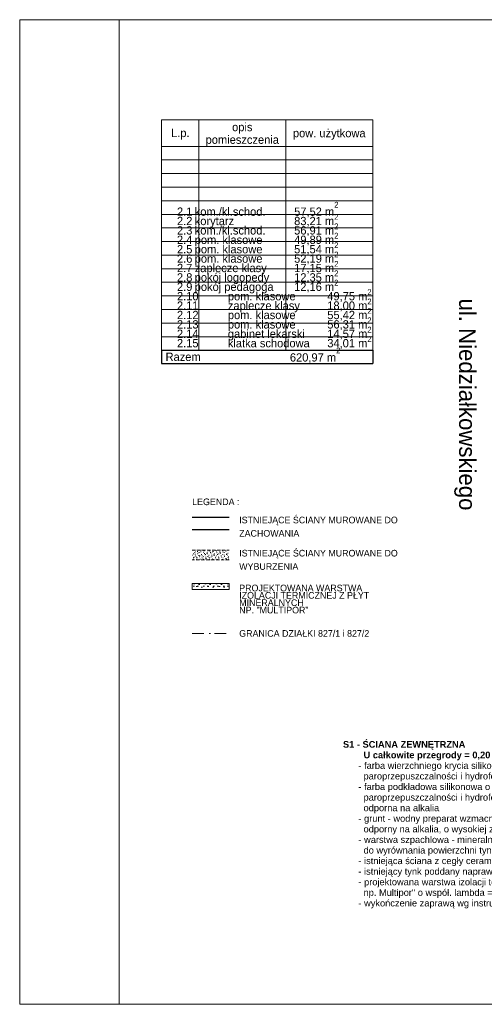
# Model space of a CAD drawing. Extents: x -145259 to -66341, y -2316 to 227384.
# Tile 68 of 143: x -143259 to -129237, y 117284 to 146984. Entities that reach past the tile are written whole.
import ezdxf

# ---------------------------------------------------------------- set-up
doc = ezdxf.new("R2010")
doc.units = 0
doc.header["$MEASUREMENT"] = 0
doc.linetypes.add('Dot & Dashed', pattern=[670.277762, 352.777767, -176.388884, 0, -141.111112])
doc.linetypes.add('Krawędzie ukryte', pattern=[150, 100, -50])
doc.layers.add('Arch ocieplenie', color=7, linetype='Continuous')
for name, color, linetype, lineweight in [('Arch ocieplenie_Nr_Pióra__21', 7, 'Continuous', 13), ('Arch opisy_Nr_Pióra__1', 7, 'Continuous', 25), ('Arch opisy_Nr_Pióra__21', 7, 'Continuous', 13), ('Arch opisy_Nr_Pióra__5', 7, 'Continuous', 13), ('ARCH TABELA_Nr_Pióra__21', 7, 'Continuous', 13), ('INWENT OPISY_Nr_Pióra__21', 7, 'Continuous', 13), ('INWENT.ŚCIANY_Nr_Pióra__1', 7, 'Continuous', 25), ('INWENT.ŚCIANY_Nr_Pióra__20', 1, 'Continuous', 20)]:
    doc.layers.add(name, color=color, linetype=linetype, lineweight=lineweight)
doc.layers.add('Arch wyburzenia_Nr_Pióra__2', color=7, linetype='Continuous', lineweight=13, true_color=0x7f7f7f)
doc.layers.add('INWENT.ŚCIANY_Nr_Pióra__2', color=7, linetype='Continuous', lineweight=13, true_color=0x7f7f7f)
doc.styles.add('GENERATED_STYLE_4', font='txt')
doc.styles.add('GENERATED_STYLE_6', font='txt')
doc.styles.add('GENERATED_STYLE_7', font='txt')
doc.styles.add('GENERATED_STYLE_8', font='txt')

# ---------------------------------------------------------------- blocks, each defined once
blk = doc.blocks.new('Ściana_593', base_point=(-138053, 129980))
at = {"layer": 'Arch ocieplenie_Nr_Pióra__21', "linetype": 'Continuous'}
h = blk.add_hatch(dxfattribs=at)
h.set_pattern_fill('Structural_Concrete', color=256, style=0, pattern_type=2)
h.set_pattern_definition([(0, (0, 0), (0, 623.5383), [60, -300]), (0, (180, 311.8), (0, 623.5383), [60, -300]), (60, (0, 0), (-540, 311.7692), [60, -300]), (60, (360, 0), (-540, 311.7692), [60, -300]), (120, (60, 0), (540, 311.7692), [60, -300]), (120, (420, 0), (540, 311.7692), [60, -300]), (0, (0, 60), (0, 120.000005), [0, -120.000005, 0, -180.00001]), (45, (60, 60), (-84.85282, 84.85282), [0, -90, 0, -150.000006])])
h.paths.add_polyline_path([(-138053, 129800), (-136933, 129800), (-136933, 129980), (-138053, 129980)], flags=0)
for p, q in [((-136933, 129980), (-138053, 129980)), ((-138053, 129980), (-138053, 129800)), ((-138053, 129800), (-136933, 129800)), ((-136933, 129800), (-136933, 129980))]:
    blk.add_line(p, q, dxfattribs=at)

msp = doc.modelspace()

# ---------------------------------------------------------------- hatches: boundary and pattern name
at = {"layer": 'Arch wyburzenia_Nr_Pióra__2', "linetype": 'Continuous'}
h = msp.add_hatch(dxfattribs=at)
h.set_pattern_fill('Cut_Stone', color=256, style=0, pattern_type=2)
h.set_pattern_definition([(45, (0, 200), (-63.63961, 63.63961), [0, -60, 0, -90]), (110, (200, 200), (84.572336, 30.781813), [0, -44, 0, -76])])
h.paths.add_polyline_path([(-138053.2, 130689.9), (-136933.2, 130689.9), (-136933.2, 130979.9), (-138053.2, 130979.9)], flags=0)

# ---------------------------------------------------------------- linework, layer by layer
at = {"layer": 'Arch opisy_Nr_Pióra__1', "linetype": 'Continuous'}
for p, q in [((-138976.1, 137011.7), (-138976.1, 136610.1)), ((-138976.1, 137011.7), (-132601.1, 137011.7)), ((-132601.1, 137011.7), (-132601.1, 136610.1)), ((-138976.1, 136610.1), (-132601.1, 136610.1))]:
    msp.add_line(p, q, dxfattribs=at)
at = {"layer": 'Arch opisy_Nr_Pióra__21', "linetype": 'Continuous'}
for p, q in [((-138976.1, 136610.1), (-138976.1, 143964.7)), ((-138976.1, 143964.7), (-132601.1, 143964.7)), ((-137851.1, 137011.7), (-137851.1, 143964.7)), ((-135226.1, 137011.7), (-135226.1, 143964.7)), ((-132601.1, 137011.7), (-132601.1, 143964.7)), ((-138976.1, 143161.7), (-132601.1, 143161.7)), ((-138976.1, 142751.7), (-132601.1, 142751.7)), ((-138976.1, 142341.7), (-132601.1, 142341.7)), ((-138976.1, 141931.7), (-132601.1, 141931.7)), ((-138976.1, 141521.7), (-132601.1, 141521.7)), ((-138976.1, 141111.7), (-132601.1, 141111.7)), ((-138976.1, 140701.7), (-132601.1, 140701.7)), ((-138976.1, 140291.7), (-132601.1, 140291.7)), ((-138976.1, 139881.7), (-132601.1, 139881.7)), ((-138976.1, 139471.7), (-132601.1, 139471.7)), ((-138976.1, 139061.7), (-132601.1, 139061.7)), ((-138976.1, 138651.7), (-132601.1, 138651.7)), ((-138976.1, 138241.7), (-132601.1, 138241.7)), ((-138976.1, 137831.7), (-132601.1, 137831.7)), ((-138976.1, 137421.7), (-132601.1, 137421.7)), ((-138976.1, 137013.4), (-132601.1, 137013.4)), ((-138976.1, 137011.7), (-132601.1, 137011.7)), ((-138976.1, 137011.7), (-132601.1, 137011.7)), ((-138976.1, 137011.7), (-132601.1, 137011.7)), ((-138976.1, 137011.7), (-132601.1, 137011.7))]:
    msp.add_line(p, q, dxfattribs=at)
at = {"layer": 'ARCH TABELA_Nr_Pióra__21', "linetype": 'Continuous'}
for p, q in [((-143258.7, 117283.6), (-143258.7, 146983.6)), ((-143258.7, 146983.6), (-68258.7, 146983.6)), ((-140258.7, 146983.6), (-140258.7, 117283.6)), ((-140258.7, 146483.6), (-140258.7, 146983.6)), ((-140258.7, 117283.6), (-140258.7, 117783.6)), ((-68258.7, 117283.6), (-143258.7, 117283.6))]:
    msp.add_line(p, q, dxfattribs=at)
at = {"layer": 'INWENT.ŚCIANY_Nr_Pióra__1', "linetype": 'Continuous'}
for p, q in [((-138053.2, 131979.9), (-136933.2, 131979.9)), ((-136933.2, 131599.9), (-138053.2, 131599.9))]:
    msp.add_line(p, q, dxfattribs=at)
at = {"layer": 'INWENT.ŚCIANY_Nr_Pióra__2', "linetype": 'Krawędzie ukryte'}
for p, q in [((-138053.2, 130979.9), (-136933.2, 130979.9)), ((-136933.2, 130689.9), (-138053.2, 130689.9))]:
    msp.add_line(p, q, dxfattribs=at)
at = {"layer": 'INWENT.ŚCIANY_Nr_Pióra__20', "linetype": 'Dot & Dashed'}
msp.add_line((-138053.2, 128465.1), (-136933.2, 128465.1), dxfattribs=at)

# ---------------------------------------------------------------- block references
at = {"layer": 'Arch ocieplenie'}
msp.add_blockref('Ściana_593', (-138053.2, 129979.9), dxfattribs=at)

# ---------------------------------------------------------------- texts
at = {"layer": 'Arch opisy_Nr_Pióra__1', "linetype": 'Continuous', "char_height": 250.009}
for s, insert, width, attachment_point, line_spacing_factor, style in [('{opis\\Ppomieszczenia}', (-136541.1, 143164.1), 2402.028, 8, 0.912199, 'GENERATED_STYLE_6'), ('{     2.1^Ikom./kl.schod.^I57,52 m\\A1{\\H0.7x;\\S2^  ;}^I\\P     2.2^Ikorytarz^I^I83,21 m\\A1{\\H0.7x;\\S2^  ;}^I\\P     2.3^Ikom./kl.schod.^I56,91 m\\A1{\\H0.7x;\\S2^  ;}^I\\P     2.4^Ipom. klasowe^I49,89 m\\A1{\\H0.7x;\\S2^  ;}^I\\P     2.5^Ipom. klasowe^I51,54 m\\A1{\\H0.7x;\\S2^  ;}^I\\P     2.6^Ipom. klasowe^I52,19 m\\A1{\\H0.7x;\\S2^  ;}^I\\P     2.7^Izaplecze klasy^I17,15 m\\A1{\\H0.7x;\\S2^  ;}^I\\P     2.8^Ipokój logopedy^I12,35 m\\A1{\\H0.7x;\\S2^  ;}^I\\P     2.9^Ipokój pedagoga^I12,16 m\\A1{\\H0.7x;\\S2^  ;}^I\\P     2.10^Ipom. klasowe^I49,75 m\\A1{\\H0.7x;\\S2^  ;}^I\\P     2.11^Izaplecze klasy^I18,00 m\\A1{\\H0.7x;\\S2^  ;}^I\\P     2.12^Ipom. klasowe^I55,42 m\\A1{\\H0.7x;\\S2^  ;}^I        \\P     2.13^Ipom. klasowe^I56,31 m\\A1{\\H0.7x;\\S2^  ;}^I\\P     2.14^Igabinet lekarski^I14,57 m\\A1{\\H0.7x;\\S2^  ;}^I\\P     2.15^Iklatka schodowa^I34,01 m\\A1{\\H0.7x;\\S2^  ;}^I^I}', (-138976.1, 137015.9), 6402.5, 7, 0.472322, 'GENERATED_STYLE_4')]:
    msp.add_mtext(s, dxfattribs=dict(at, insert=insert, width=width, attachment_point=attachment_point, line_spacing_factor=line_spacing_factor, style=style))
at = {"layer": 'Arch opisy_Nr_Pióra__1', "linetype": 'Continuous', "style": 'GENERATED_STYLE_6'}
for s, insert, char_height, attachment_point in [('{L.p.}', (-138411.1, 143366.9), 250.01, 8), ('{pow. użytkowa}', (-133916.1, 143362.4), 250.009, 8), ('{Razem}', (-138856.1, 136686.8), 250.01, 7), ('{ 620,97 m\\A1{\\H0.7x;\\S2^  ;}}', (-135197.4, 136624.5), 250.009, 7)]:
    msp.add_mtext(s, dxfattribs=dict(at, insert=insert, char_height=char_height, attachment_point=attachment_point))
at = {"layer": 'Arch opisy_Nr_Pióra__1', "linetype": 'Continuous', "insert": (-129497, 135376.1), "char_height": 500, "attachment_point": 2, "rotation": 270, "style": 'GENERATED_STYLE_7'}
msp.add_mtext('{ul. Niedziałkowskiego}', dxfattribs=at)
at = {"layer": 'Arch opisy_Nr_Pióra__5', "linetype": 'Continuous', "insert": (-133502.2, 125224.3), "char_height": 200, "width": 9728.552, "attachment_point": 1, "line_spacing_factor": 0.957557, "style": 'GENERATED_STYLE_8'}
msp.add_mtext('\\A1;{\\fArial|b1|i0|c0|p38;S1 - ŚCIANA ZEWNĘTRZNA\\P        U całkowite przegrody = 0,20 W/m2K:\\P\\fArial|b0|i0|c0|p38;      - farba wierzchniego krycia silikonowa o wysokim współczynniku \\P        paroprzepuszczalności i hydrofobowości, światłotrwała , odporna na alkalia \\P      - farba podkładowa silikonowa o wysokim współczynniku \\P        paroprzepuszczalności i hydrofobowości, światłotrwała , \\P        odporna na alkalia\\P      - grunt - wodny preparat wzmacniająco-hydrofobizującym, \\P        odporny na alkalia, o wysokiej zdolności wnikania w podłoże\\P      - warstwa szpachlowa - mineralny tynk drobnoziarnisty, \\P        do wyrównania powierzchni tynków \\P      - istniejąca ściana z cegły ceramicznej pełnej - 60 cm\\P      - istniejący tynk poddany naprawą  \\P      - projektowana warstwa izolacji termicznej z płyt mineralnych\\P        np. Multipor" o współ. lambda = 0,040 W/mK- 18 cm \\P      - wykończenie zaprawą wg instrukcji dostawcy płyt mineralnych}', dxfattribs=at)
at = {"layer": 'INWENT OPISY_Nr_Pióra__21', "linetype": 'Continuous', "char_height": 200, "attachment_point": 1, "style": 'GENERATED_STYLE_6'}
for s, insert in [('{LEGENDA :}', (-138053.2, 132540.5)), ('{GRANICA DZIAŁKI 827/1 i 827/2}', (-136633.2, 128570.6))]:
    msp.add_mtext(s, dxfattribs=dict(at, insert=insert))
at = {"layer": 'INWENT OPISY_Nr_Pióra__21', "linetype": 'Continuous', "char_height": 200, "width": 4861.522, "attachment_point": 1, "style": 'GENERATED_STYLE_6'}
for s, insert, line_spacing_factor in [('{ISTNIEJĄCE ŚCIANY MUROWANE DO ZACHOWANIA}', (-136633.2, 131991.8), 1.206619), ('{ISTNIEJĄCE ŚCIANY MUROWANE DO WYBURZENIA}', (-136633.2, 130991.8), 1.206619), ('{PROJEKTOWANA WARSTWA IZOLACJI TERMICZNEJ Z PŁYT MINERALNYCH \\PNP. "MULTIPOR"}', (-136633.2, 129940.5), 0.664767)]:
    msp.add_mtext(s, dxfattribs=dict(at, insert=insert, line_spacing_factor=line_spacing_factor))

doc.saveas('drawing.dxf')
